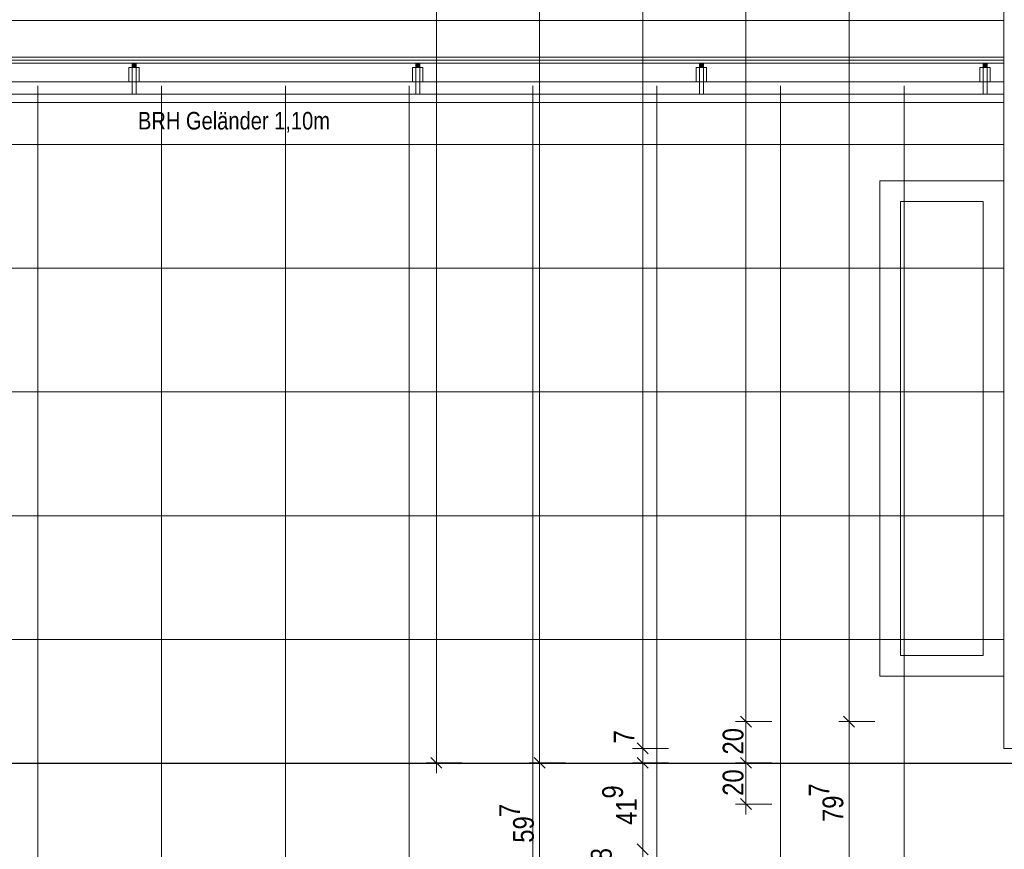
# Model space of a CAD drawing. Extents: x -620 to 300, y 62 to 1112.
# Tile 42 of 88: x -68 to 27, y 376 to 457. Entities that reach past the tile are written whole.
import ezdxf
from ezdxf.lldxf.tags import DXFTag

# ---------------------------------------------------------------- set-up
doc = ezdxf.new("R2010")
doc.units = 0
doc.layers.get('0').update_dxf_attribs({"lineweight": 13})
for name, color, linetype, lineweight, true_color in [('30 -33 Aussenwände- 7 Fassade_ Elemente', 7, 'Continuous', 9, 0x00aacc), ('30 -34 Innenwände- 6 Elemente', 7, 'Continuous', 9, 0xff6633), ('30 -36 Dächer- 3 Dachbeläge', 7, 'Continuous', 15, 0x9999ff), ('30 -36 Dächer- 3 Dachbeläge Gründach', 250, 'Continuous', 9, 0x333333), ('30 -36 Dächer- 4 Dachbekleidungen', 7, 'Continuous', 9, 0xccccff), ('70 -72 Beschriftung- 1 Beschriftung allgemein', 7, 'Continuous', 9, 0xff6633), ('70 -76 Bemaßung- 2 Allgemein', 9, 'Continuous', 5, 0x808080)]:
    doc.layers.add(name, color=color, linetype=linetype, lineweight=lineweight, true_color=true_color)
doc.layers.add('60- 61 allgemeine Ausstattung- 4 Terrassen', color=7, linetype='Continuous', lineweight=9)
doc.layers.add('70 -71 Achsen- 1 Gebäudeachsen', color=7, linetype='STRICHPUNKT2-A06G9RP48I', lineweight=18)
doc.styles.get("Standard").update_dxf_attribs({"font": 'ARIALN.TTF'})
tags = doc.linetypes.add('STRICHPUNKT2-A06G9RP48I', pattern=[12.7, 6.35, -3.175, 0, -3.175]).pattern_tags.tags
tags[10:11] = [DXFTag(74, 4), DXFTag(75, 0), DXFTag(340, '0'), DXFTag(46, 0.0), DXFTag(50, 0.0), DXFTag(44, 0.0), DXFTag(45, 0.0)]
tags[8:9] = [DXFTag(74, 4), DXFTag(75, 0), DXFTag(340, '0'), DXFTag(46, 0.0), DXFTag(50, 0.0), DXFTag(44, 0.0), DXFTag(45, 0.0)]
tags[6:7] = [DXFTag(74, 4), DXFTag(75, 0), DXFTag(340, '0'), DXFTag(46, 0.0), DXFTag(50, 0.0), DXFTag(44, 0.0), DXFTag(45, 0.0)]
tags[4:5] = [DXFTag(74, 4), DXFTag(75, 0), DXFTag(340, '0'), DXFTag(46, 0.0), DXFTag(50, 0.0), DXFTag(44, 0.0), DXFTag(45, 0.0)]

# ---------------------------------------------------------------- blocks, each defined once
blk = doc.blocks.new('Referenz-A06G9RP68I')
at = {"layer": '30 -33 Aussenwände- 7 Fassade_ Elemente', "color": 0, "linetype": 'Continuous', "lineweight": -2, "ltscale": 0.13}
for p, q in [((26.913, 548.234), (26.913, 386.034)), ((-125.347, 456.574), (26.913, 456.574)), ((-124.747, 456.574), (26.913, 456.574)), ((26.913, 456.574), (26.913, 453.034)), ((26.913, 456.574), (26.913, 452.434)), ((26.913, 453.034), (-124.747, 453.034)), ((26.913, 452.434), (-125.347, 452.434)), ((26.913, 386.034), (31.753, 386.034))]:
    blk.add_line(p, q, dxfattribs=at)
at = {"layer": '30 -34 Innenwände- 6 Elemente', "color": 0, "linetype": 'Continuous', "lineweight": -2, "ltscale": 0.13}
for p, q in [((26.913, 452.434), (-344.247, 452.434)), ((26.913, 450.634), (26.913, 452.434)), ((-346.047, 450.634), (26.913, 450.634)), ((26.913, 449.434), (-347.247, 449.434)), ((26.913, 448.634), (26.913, 449.434)), ((-348.047, 448.634), (26.913, 448.634))]:
    blk.add_line(p, q, dxfattribs=at)
at = {"layer": '30 -36 Dächer- 3 Dachbeläge', "color": 0, "linetype": 'Continuous', "lineweight": -2, "ltscale": 0.13}
for p, q in [((-347.247, 452.734), (26.913, 452.734)), ((26.913, 452.734), (26.913, 449.434)), ((26.913, 449.434), (-347.247, 449.434))]:
    blk.add_line(p, q, dxfattribs=at)
at = {"layer": '30 -36 Dächer- 3 Dachbeläge', "color": 0, "lineweight": -2}
for p, q in [((-57.597, 452.034), (-57.597, 452.434)), ((-57.197, 452.034), (-57.597, 452.034)), ((-57.197, 452.434), (-57.197, 452.034)), ((-30.097, 452.034), (-30.097, 452.434)), ((-29.697, 452.034), (-30.097, 452.034)), ((-29.697, 452.434), (-29.697, 452.034)), ((-2.597, 452.034), (-2.597, 452.434)), ((-2.197, 452.034), (-2.597, 452.034)), ((-2.197, 452.434), (-2.197, 452.034)), ((24.903, 452.034), (24.903, 452.434)), ((25.303, 452.034), (24.903, 452.034)), ((25.303, 452.434), (25.303, 452.034))]:
    blk.add_line(p, q, dxfattribs=at)
for points in [[(-57.597, 452.034), (-57.597, 452.434), (-57.197, 452.034)], [(-57.197, 452.034), (-57.597, 452.434), (-57.197, 452.434)], [(-30.097, 452.034), (-30.097, 452.434), (-29.697, 452.034)], [(-29.697, 452.034), (-30.097, 452.434), (-29.697, 452.434)], [(-2.597, 452.034), (-2.597, 452.434), (-2.197, 452.034)], [(-2.197, 452.034), (-2.597, 452.434), (-2.197, 452.434)], [(24.903, 452.034), (24.903, 452.434), (25.303, 452.034)], [(25.303, 452.034), (24.903, 452.434), (25.303, 452.434)]]:
    blk.add_solid(points, dxfattribs=at)
at = {"layer": '30 -36 Dächer- 3 Dachbeläge Gründach', "color": 0, "linetype": 'Continuous', "lineweight": -2, "ltscale": 0.13}
for p, q in [((16.913, 439.034), (24.913, 439.034)), ((16.913, 395.034), (16.913, 439.034)), ((24.913, 439.034), (24.913, 395.034)), ((24.913, 395.034), (16.913, 395.034))]:
    blk.add_line(p, q, dxfattribs=at)
at = {"layer": '30 -36 Dächer- 4 Dachbekleidungen', "color": 0, "linetype": 'Continuous', "lineweight": -2, "ltscale": 0.13}
for p, q in [((-346.047, 452.434), (26.913, 452.434)), ((-57.897, 450.634), (-57.897, 452.034)), ((-57.897, 452.034), (-57.597, 452.034)), ((-57.197, 452.034), (-57.597, 452.034)), ((-57.597, 452.034), (-57.597, 450.634)), ((-57.197, 450.634), (-57.197, 452.034)), ((-56.897, 452.034), (-57.197, 452.034)), ((-56.897, 450.634), (-56.897, 452.034)), ((-30.397, 450.634), (-30.397, 452.034)), ((-30.397, 452.034), (-30.097, 452.034)), ((-29.697, 452.034), (-30.097, 452.034)), ((-30.097, 452.034), (-30.097, 450.634)), ((-29.697, 450.634), (-29.697, 452.034)), ((-29.397, 452.034), (-29.697, 452.034)), ((-29.397, 450.634), (-29.397, 452.034)), ((-2.897, 450.634), (-2.897, 452.034)), ((-2.897, 452.034), (-2.597, 452.034)), ((-2.197, 452.034), (-2.597, 452.034)), ((-2.597, 452.034), (-2.597, 450.634)), ((-2.197, 450.634), (-2.197, 452.034)), ((-1.897, 452.034), (-2.197, 452.034)), ((-1.897, 450.634), (-1.897, 452.034)), ((24.603, 450.634), (24.603, 452.034)), ((24.603, 452.034), (24.903, 452.034)), ((25.303, 452.034), (24.903, 452.034)), ((24.903, 452.034), (24.903, 450.634)), ((25.303, 450.634), (25.303, 452.034)), ((25.603, 452.034), (25.303, 452.034)), ((25.603, 450.634), (25.603, 452.034)), ((26.913, 452.434), (26.913, 450.634)), ((26.913, 450.634), (-346.047, 450.634)), ((-57.597, 449.434), (-57.597, 450.634)), ((-57.197, 450.634), (-57.197, 449.434)), ((-30.097, 449.434), (-30.097, 450.634)), ((-29.697, 450.634), (-29.697, 449.434)), ((-2.597, 449.434), (-2.597, 450.634)), ((-2.197, 450.634), (-2.197, 449.434)), ((24.903, 449.434), (24.903, 450.634)), ((25.303, 450.634), (25.303, 449.434)), ((-57.197, 449.434), (-57.597, 449.434)), ((-29.697, 449.434), (-30.097, 449.434)), ((-2.197, 449.434), (-2.597, 449.434)), ((25.303, 449.434), (24.903, 449.434))]:
    blk.add_line(p, q, dxfattribs=at)
at = {"layer": '60- 61 allgemeine Ausstattung- 4 Terrassen', "color": 0, "lineweight": -2}
for p, q in [((-66.727, 214.034), (-66.727, 450.234)), ((-54.727, 214.034), (-54.727, 450.234)), ((-42.727, 214.034), (-42.727, 450.234)), ((-30.727, 214.034), (-30.727, 450.234)), ((-18.727, 214.034), (-18.727, 450.234)), ((-6.727, 214.034), (-6.727, 450.234)), ((5.273, 214.034), (5.273, 450.234)), ((17.273, 214.034), (17.273, 450.234)), ((-395.147, 444.575), (26.913, 444.575)), ((14.913, 441.034), (26.913, 441.034)), ((14.913, 393.034), (14.913, 441.034)), ((26.913, 441.034), (26.913, 393.034)), ((-395.147, 432.575), (26.913, 432.575)), ((-395.147, 420.575), (26.913, 420.575)), ((-234.697, 408.575), (26.913, 408.575)), ((-234.697, 396.575), (26.913, 396.575)), ((26.913, 393.034), (14.913, 393.034)), ((-234.697, 384.575), (31.053, 384.575))]:
    blk.add_line(p, q, dxfattribs=at)
at = {"layer": '70 -71 Achsen- 1 Gebäudeachsen', "color": 0, "linetype": 'STRICHPUNKT2-A06G9RP48I', "lineweight": -2, "ltscale": 0.13}
blk.add_line((-539.606, 384.614), (75.885, 384.614), dxfattribs=at)
at = {"layer": '70 -76 Bemaßung- 2 Allgemein', "color": 0, "linetype": 'Continuous', "lineweight": -2, "ltscale": 0.13}
for p, q in [((-18.087, 385.695), (-18.087, 596.634)), ((-28.087, 385.695), (-28.087, 548.574)), ((-8.087, 387.095), (-8.087, 547.174)), ((1.913, 389.695), (1.913, 544.574)), ((11.913, 389.695), (11.913, 541.074)), ((1.913, 387.634), (1.913, 389.695)), ((1.913, 389.634), (1.913, 387.574)), ((11.913, 387.634), (11.913, 389.695)), ((11.913, 389.634), (11.913, 387.574)), ((4.413, 388.634), (0.913, 388.634)), ((4.413, 388.634), (0.913, 388.634)), ((2.444, 388.104), (1.382, 389.165)), ((1.382, 389.165), (2.444, 388.104)), ((14.413, 388.634), (10.913, 388.634)), ((14.413, 388.634), (10.913, 388.634)), ((12.444, 388.104), (11.382, 389.165)), ((11.382, 389.165), (12.444, 388.104)), ((-8.087, 387.095), (-8.087, 388.155)), ((1.913, 385.695), (1.913, 387.574)), ((11.913, 373.755), (11.913, 387.574)), ((-8.087, 385.034), (-8.087, 387.095)), ((-8.087, 385.034), (-8.087, 387.095)), ((-28.087, 383.634), (-28.087, 385.695)), ((-18.087, 383.634), (-18.087, 385.695)), ((-5.587, 386.034), (-9.087, 386.034)), ((-5.587, 386.034), (-9.087, 386.034)), ((-7.556, 385.504), (-8.618, 386.565)), ((-7.556, 385.504), (-8.618, 386.565)), ((-8.087, 384.634), (-8.087, 386.034)), ((1.913, 383.634), (1.913, 385.695)), ((-27.556, 384.104), (-28.618, 385.165)), ((-17.556, 384.104), (-18.618, 385.165)), ((-18.618, 385.165), (-17.556, 384.104)), ((-18.087, 385.634), (-18.087, 383.574)), ((-8.618, 385.165), (-7.556, 384.104)), ((-8.618, 385.165), (-7.556, 384.104)), ((-8.087, 385.634), (-8.087, 383.574)), ((-8.087, 385.634), (-8.087, 383.574)), ((2.444, 384.104), (1.382, 385.165)), ((1.382, 385.165), (2.444, 384.104)), ((1.913, 385.634), (1.913, 383.574)), ((-25.587, 384.634), (-29.087, 384.634)), ((-15.587, 384.634), (-19.087, 384.634)), ((-15.587, 384.634), (-19.087, 384.634)), ((-5.587, 384.634), (-9.087, 384.634)), ((-5.587, 384.634), (-9.087, 384.634)), ((4.413, 384.634), (0.913, 384.634)), ((4.413, 384.634), (0.913, 384.634)), ((-18.087, 373.755), (-18.087, 383.574)), ((-8.087, 383.574), (-8.087, 382.514)), ((-8.087, 377.315), (-8.087, 383.574)), ((1.913, 381.695), (1.913, 383.574)), ((2.444, 380.104), (1.382, 381.165)), ((1.913, 379.634), (1.913, 381.695)), ((4.413, 380.634), (0.913, 380.634)), ((-8.087, 377.315), (-8.087, 378.375)), ((-8.087, 375.254), (-8.087, 377.315)), ((-8.087, 375.254), (-8.087, 377.315)), ((-7.556, 375.724), (-8.618, 376.785)), ((-7.556, 375.724), (-8.618, 376.785))]:
    blk.add_line(p, q, dxfattribs=at)
at = {"layer": '70 -72 Beschriftung- 1 Beschriftung allgemein', "color": 0, "linetype": 'ByBlock', "lineweight": -2, "ltscale": 0.13, "insert": (-57.023, 447.715), "char_height": 1.7, "attachment_point": 1}
blk.add_mtext('{\\fArial Narrow;BRH Geländer 1,10m}', dxfattribs=at)
at = {"layer": '70 -76 Bemaßung- 2 Allgemein', "color": 0, "linetype": 'Continuous', "lineweight": -2, "ltscale": 0.13, "char_height": 2.01377, "attachment_point": 1, "rotation": 90}
for s, insert in [('{\\fArial Narrow;7}', (-10.913, 386.519)), ('{\\fArial Narrow;20}', (-0.338, 385.438)), ('{\\fArial Narrow;20}', (-0.338, 381.438)), ('{\\fArial Narrow;9}', (-12.016, 381.172)), ('{\\fArial Narrow;7}', (8.001, 381.36)), ('{\\fArial Narrow;41}', (-10.674, 378.631)), ('{\\fArial Narrow;79}', (9.343, 378.899)), ('{\\fArial Narrow;7}', (-21.999, 379.366)), ('{\\fArial Narrow;59}', (-20.657, 376.893)), ('{\\fArial Narrow;8}', (-13.116, 375.092))]:
    blk.add_mtext(s, dxfattribs=dict(at, insert=insert))

msp = doc.modelspace()

# ---------------------------------------------------------------- block references
at = {"color": 8, "lineweight": 13, "ltscale": 0.13, "true_color": 0x808080}
msp.add_blockref('Referenz-A06G9RP68I', (0, 0), dxfattribs=at)

doc.saveas('drawing.dxf')
